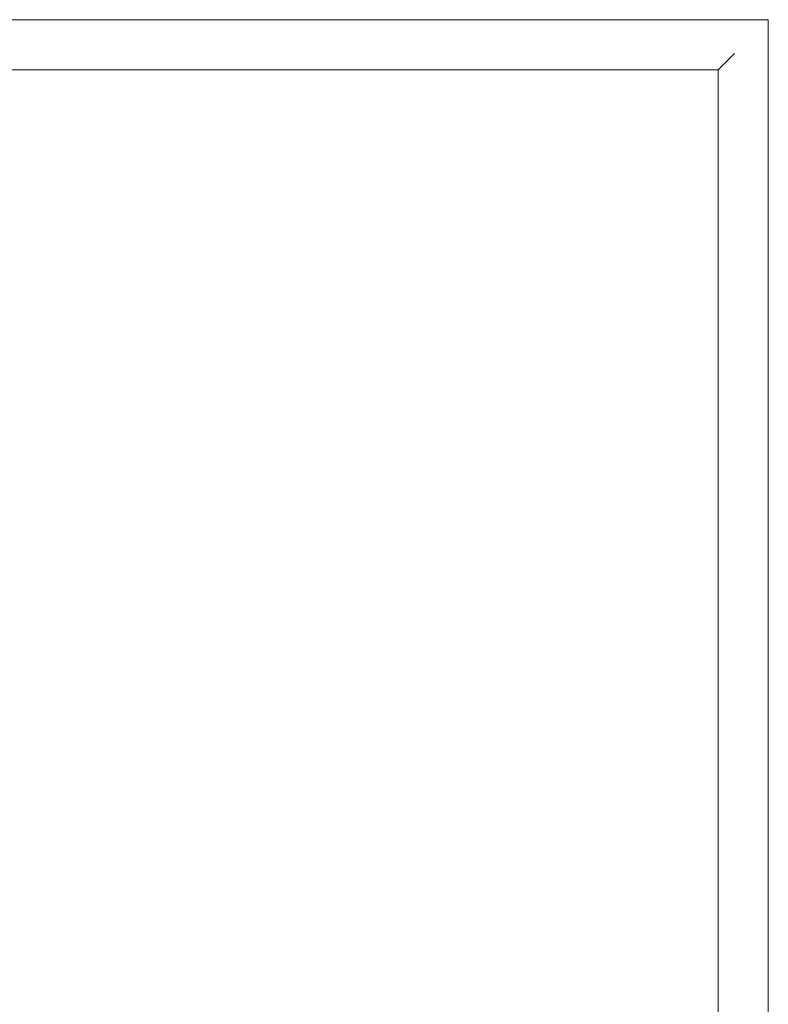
# Model space of a CAD drawing. Header units: millimetres. Extents: x -281 to 121694, y -16481 to 65128.
# Tile 13 of 256: x 14923 to 15341, y 11505 to 12055. Entities that reach past the tile are written whole.
import ezdxf

# ---------------------------------------------------------------- set-up
doc = ezdxf.new("R2010")
doc.units = ezdxf.units.MM
doc.layers.add('A--L$01A__Algemeen', color=7, linetype='Continuous', lineweight=5)
doc.layers.add('A--L82__LosseGebruikersInvent', color=1, linetype='Continuous', lineweight=5)

# ---------------------------------------------------------------- blocks, each defined once
blk = doc.blocks.new('NLRS_82_FU_UN_spoekbak_gen_kad - spoelbak dxbxh 900x1200x957-V359-L_80_ 15')
at = {"layer": 'A--L$01A__Algemeen'}
for p, q in [((-600, 322.68), (-600, -577.32)), ((-572, 294.68), (-572, -549.32)), ((-572, 294.68), (-572, -549.32)), ((-572, -549.32), (572, -549.32)), ((0, -549.32), (-572, -549.32)), ((-579.27, -556.59), (-573.73, -551.06)), ((-600, -577.32), (600, -577.32))]:
    blk.add_line(p, q, dxfattribs=at)
for points in [[(-573.73, -551.06), (-573.58, -550.9), (-573.24, -550.57), (-572.64, -549.96), (-572.21, -549.54), (-572, -549.32)], [(-581.04, -558.36), (-580.82, -558.14), (-580.38, -557.71), (-579.77, -557.09), (-579.42, -556.75), (-579.27, -556.59)]]:
    blk.add_open_spline(points, degree=3, dxfattribs=at)

msp = doc.modelspace()

# ---------------------------------------------------------------- block references
at = {"layer": 'A--L82__LosseGebruikersInvent', "rotation": 180}
msp.add_blockref('NLRS_82_FU_UN_spoekbak_gen_kad - spoelbak dxbxh 900x1200x957-V359-L_80_ 15', (14741.16, 11477.68), dxfattribs=at)

doc.saveas('drawing.dxf')
